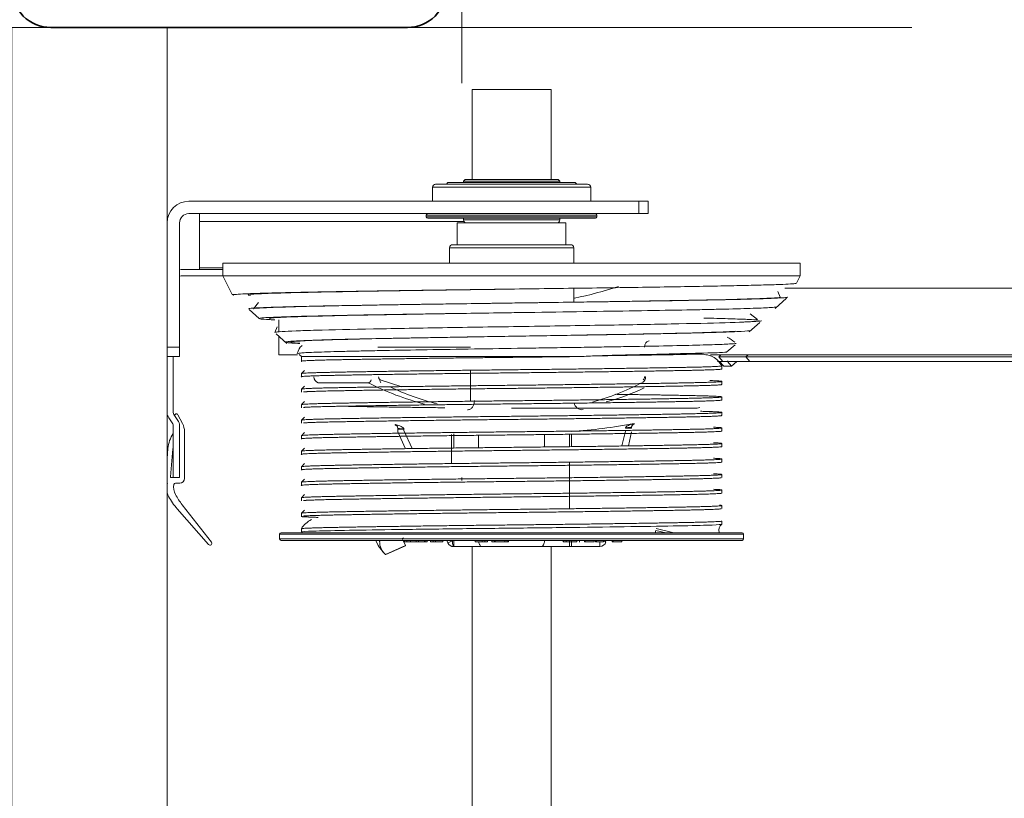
# Model space of a CAD drawing. Header units: millimetres. Extents: x 16720 to 74016, y 25810 to 81213.
# Tile 57 of 256: x 32332 to 32364, y 30683 to 30708. Entities that reach past the tile are written whole.
import ezdxf
from ezdxf import colors
from ezdxf.entities.mleader import LeaderData, LeaderLine
from ezdxf.math import Vec2, Vec3

# ---------------------------------------------------------------- set-up
doc = ezdxf.new("R2010")
doc.units = ezdxf.units.MM
doc.linetypes.add('DASHDOTX2', pattern=[50.8, 25.4, -12.7, 0, -12.7])
for name, color, linetype, lineweight in [('_OPISY', 110, 'Continuous', 9), ('_OŚ', 165, 'DASHDOTX2', 9), ('_STAL', 113, 'Continuous', 35), ('_STOLARKA', 150, 'Continuous', 18), ('_WYMIAR', 151, 'Continuous', 9), ('_WYPOSAŻENIE', 157, 'Continuous', 5)]:
    doc.layers.add(name, color=color, linetype=linetype, lineweight=lineweight)
doc.styles.add('ROMANS', font='romans.shx', dxfattribs={"width": 0.8, "height": 17})

# ---------------------------------------------------------------- blocks, each defined once
blk = doc.blocks.new('brama 3m')
at = {"layer": '_STOLARKA'}
blk.add_lwpolyline([(150, -5), (-150, -5), (-150, 0), (150, 0)], close=True, dxfattribs=at)
at = {"layer": '_WYPOSAŻENIE', "linetype": 'Continuous'}
for p, q in [((150, -5), (135, -5)), ((136.114, -5), (136.437, -5.028)), ((137.225, -5.183), (137.42, -5.051)), ((139.4, -5.4), (139.4, -5)), ((139.7, -5), (139.7, -5.4)), ((150, -29), (150, -5)), ((133.339, -6.333), (134.487, -5.328)), ((135.32, -5.411), (135.32, -5.266)), ((135.5, -5.129), (135.5, -5.2)), ((135.5, -5.2), (137.169, -5.2)), ((135.5, -5.4), (135.5, -5.2)), ((136.421, -5.186), (135.522, -5.11)), ((137.523, -5.344), (137.234, -5.496)), ((137.532, -5.217), (137.337, -5.349)), ((139.4, -5.2), (137.588, -5.2)), ((134.619, -5.488), (133.416, -6.425)), ((136.974, -5.56), (135.469, -5.56)), ((137.169, -5.4), (135.5, -5.4)), ((139.7, -5.4), (139.4, -5.4)), ((139.7, -5.4), (143.7, -5.4)), ((142, -6.8), (142, -5.5)), ((142.2, -5.5), (142.2, -6.8)), ((144, -20.2), (144, -5.7)), ((144.4, -20.2), (144.4, -5.7)), ((142.25, -6.044), (143.75, -6.044)), ((142.25, -6.044), (142.25, -6.8)), ((143.75, -6.044), (143.75, -14.563)), ((141.4, -7.1), (142, -6.8)), ((142, -6.8), (142, -25.4)), ((142, -6.8), (142.4, -6.8)), ((142.4, -6.8), (142.4, -25.4)), ((141.369, -7.134), (141.4, -7.1)), ((141.4, -7.233), (141.4, -7.1)), ((140.618, -7.968), (140.912, -7.642)), ((140.934, -7.784), (141.132, -7.948)), ((139.82, -8.855), (140.129, -8.511)), ((140.174, -8.469), (140.354, -8.545)), ((133.47, -23.525), (133.47, -8.675)), ((133.52, -8.625), (133.52, -23.575)), ((133.52, -8.625), (133.67, -8.625)), ((133.67, -23.575), (133.67, -8.625)), ((133.72, -8.675), (133.72, -23.525)), ((139.45, -8.6), (140.049, -8.6)), ((139.45, -8.6), (139.45, -9.204)), ((140.18, -8.6), (140.574, -8.6)), ((133.743, -9.325), (133.845, -9.325)), ((134.245, -9.325), (134.345, -9.325)), ((134.346, -9.326), (134.446, -9.426)), ((134.745, -9.325), (134.845, -9.325)), ((134.846, -9.326), (134.946, -9.426)), ((135.245, -9.325), (135.345, -9.325)), ((135.346, -9.326), (135.446, -9.426)), ((135.745, -9.325), (135.845, -9.325)), ((135.846, -9.326), (135.946, -9.426)), ((136.245, -9.325), (136.345, -9.325)), ((136.346, -9.326), (136.446, -9.426)), ((136.745, -9.325), (136.845, -9.325)), ((136.846, -9.326), (136.946, -9.426)), ((137.245, -9.325), (137.345, -9.325)), ((137.346, -9.326), (137.446, -9.426)), ((137.745, -9.325), (137.845, -9.325)), ((137.846, -9.326), (137.946, -9.426)), ((138.245, -9.325), (138.345, -9.325)), ((138.346, -9.326), (138.446, -9.426)), ((138.745, -9.325), (138.845, -9.325)), ((138.846, -9.326), (138.946, -9.426)), ((139.245, -9.325), (139.397, -9.325)), ((139.397, -9.325), (139.462, -9.252)), ((139.397, -9.325), (139.397, -18.371)), ((138.552, -11.483), (138.552, -9.865)), ((133.47, -11.728), (133.303, -11.804)), ((133.299, -12.683), (133.012, -12.048)), ((133.306, -12.68), (133.018, -12.04)), ((133.444, -11.848), (133.47, -11.906)), ((138.425, -12.566), (138.646, -11.861)), ((139.7, -11.785), (139.7, -11.815)), ((139.7, -11.815), (139.7, -14.772)), ((137.203, -12.35), (137.181, -12.35)), ((133.306, -12.68), (133.299, -12.683)), ((133.306, -12.68), (133.47, -12.606)), ((133.42, -12.652), (133.47, -12.652)), ((133.42, -12.652), (133.42, -12.727)), ((133.463, -12.652), (133.447, -12.616)), ((133.502, -12.592), (133.536, -12.576)), ((133.552, -12.612), (133.536, -12.576)), ((136.97, -12.432), (136.427, -12.677)), ((136.43, -12.895), (137.013, -12.632)), ((137.054, -12.432), (136.97, -12.432)), ((137.013, -12.632), (137.054, -12.632)), ((137.093, -12.432), (137.054, -12.432)), ((137.054, -12.632), (137.054, -12.432)), ((137.054, -12.632), (137.067, -12.628)), ((133.42, -12.727), (133.47, -12.727)), ((133.42, -12.727), (133.42, -12.843)), ((133.42, -12.843), (133.47, -12.843)), ((133.42, -12.843), (133.42, -13.021)), ((133.42, -13.021), (133.47, -13.021)), ((133.42, -13.021), (133.42, -13.095)), ((133.42, -13.095), (133.47, -13.095)), ((133.42, -13.095), (133.42, -13.379)), ((133.437, -13.318), (133.47, -13.285)), ((133.42, -13.379), (133.47, -13.379)), ((133.42, -13.573), (133.42, -13.485)), ((133.42, -13.485), (133.47, -13.485)), ((133.42, -13.65), (133.42, -13.573)), ((133.42, -13.573), (133.47, -13.573)), ((143.85, -13.4), (143.85, -18.8)), ((143.9, -13.35), (143.9, -18.85)), ((143.9, -13.35), (143.95, -13.35)), ((143.95, -13.35), (143.95, -18.85)), ((144.4, -13.55), (144.85, -13.55)), ((144.85, -13.55), (144.85, -18.65)), ((133.42, -13.881), (133.42, -13.65)), ((133.42, -13.65), (133.47, -13.65)), ((133.42, -13.881), (133.47, -13.881)), ((144.95, -13.65), (144.95, -18.55)), ((133.27, -15.125), (133.27, -14.236)), ((133.27, -14.236), (133.47, -14.236)), ((133.47, -14.01), (133.388, -14.047)), ((133.455, -14.196), (133.388, -14.047)), ((136.881, -14.167), (135.947, -14.167)), ((136.448, -14.236), (136.903, -14.236)), ((142.4, -14.1), (142.9, -14.1)), ((142.9, -14.1), (142.9, -18.1)), ((143, -18), (143, -14.2)), ((144.95, -14), (145, -14.05)), ((145, -14.05), (145, -18.15)), ((143, -14.35), (143.7, -14.35)), ((143.7, -14.35), (143.7, -17.85)), ((143.8, -14.55), (143.8, -17.65)), ((143.8, -14.55), (143.85, -14.55)), ((145, -14.55), (145.05, -14.55)), ((145.05, -14.55), (145.05, -17.65)), ((145.05, -14.55), (145.1, -14.6)), ((124.005, -14.83), (133.27, -14.83)), ((138.954, -14.772), (137.983, -14.772)), ((145.1, -14.6), (145.1, -17.6)), ((145.1, -14.83), (148, -14.83)), ((148, -17.37), (148, -14.83)), ((133.27, -15.125), (133.27, -17.075)), ((133.42, -15.15), (133.42, -14.925)), ((133.42, -14.925), (133.47, -14.925)), ((133.42, -15.232), (133.42, -15.15)), ((133.42, -15.15), (133.47, -15.15)), ((136.871, -15.038), (136.457, -15.038)), ((133.42, -15.327), (133.42, -15.232)), ((133.42, -15.232), (133.47, -15.232)), ((133.42, -15.327), (133.47, -15.327)), ((133.42, -15.55), (133.42, -15.467)), ((133.42, -15.467), (133.47, -15.467)), ((133.47, -15.303), (133.461, -15.306)), ((133.461, -15.306), (133.47, -15.308)), ((133.42, -15.565), (133.42, -15.55)), ((133.42, -15.55), (133.47, -15.55)), ((133.42, -15.878), (133.42, -15.565)), ((133.42, -15.565), (133.47, -15.565)), ((133.42, -15.961), (133.42, -15.878)), ((133.42, -15.878), (133.47, -15.878)), ((133.42, -15.998), (133.42, -15.961)), ((133.42, -15.961), (133.47, -15.961)), ((133.42, -15.998), (133.47, -15.998)), ((137.737, -22.075), (137.737, -16.1)), ((141.12, -16.098), (141.12, -16.099)), ((133.27, -17.964), (133.27, -17.075)), ((133.27, -17.37), (124.005, -17.37)), ((136.483, -17.162), (136.871, -17.162)), ((148, -17.37), (145.1, -17.37)), ((133.42, -17.775), (133.42, -17.756)), ((133.42, -17.756), (133.47, -17.756)), ((143.85, -17.65), (143.8, -17.65)), ((145.05, -17.65), (145, -17.65)), ((145.1, -17.6), (145.05, -17.65)), ((133.27, -17.964), (133.27, -18.033)), ((133.42, -17.964), (133.27, -17.964)), ((133.27, -18.033), (133.27, -18.941)), ((133.42, -18.033), (133.27, -18.033)), ((133.42, -17.858), (133.42, -17.775)), ((133.42, -17.775), (133.47, -17.775)), ((133.42, -17.967), (133.42, -17.858)), ((133.42, -17.858), (133.47, -17.858)), ((133.42, -18.029), (133.42, -17.967)), ((133.42, -17.967), (133.47, -17.967)), ((133.42, -18.198), (133.42, -18.029)), ((133.42, -18.029), (133.47, -18.029)), ((135.992, -17.964), (134.492, -17.964)), ((136.903, -17.964), (136.492, -17.964)), ((136.493, -18.033), (136.881, -18.033)), ((143.7, -17.85), (143, -17.85)), ((133.414, -18.285), (133.47, -18.285)), ((133.42, -18.198), (133.47, -18.198)), ((141.596, -18.1), (141.148, -18.1)), ((142.9, -18.1), (142.4, -18.1)), ((145, -18.15), (144.95, -18.2)), ((133.42, -18.47), (133.42, -18.444)), ((133.42, -18.444), (133.47, -18.444)), ((133.42, -18.764), (133.42, -18.47)), ((133.42, -18.47), (133.47, -18.47)), ((144.85, -18.65), (144.4, -18.65)), ((133.42, -18.941), (133.27, -18.941)), ((133.42, -18.764), (133.47, -18.764)), ((133.42, -18.84), (133.42, -18.808)), ((133.42, -18.808), (133.47, -18.808)), ((133.42, -19.058), (133.42, -18.84)), ((133.42, -18.84), (133.47, -18.84)), ((143.95, -18.85), (143.9, -18.85)), ((133.414, -19.128), (133.47, -19.128)), ((133.42, -19.058), (133.47, -19.058)), ((133.42, -19.376), (133.42, -19.341)), ((133.42, -19.341), (133.47, -19.341)), ((133.426, -19.128), (133.443, -19.058)), ((133.42, -19.653), (133.42, -19.376)), ((133.42, -19.376), (133.47, -19.376)), ((133.42, -19.653), (133.47, -19.653)), ((136.993, -19.767), (136.515, -19.655)), ((136.518, -19.862), (136.97, -19.967)), ((137.102, -19.772), (137.087, -19.767)), ((137.087, -19.967), (137.087, -19.767)), ((137.087, -19.967), (137.13, -19.967)), ((137.239, -20.049), (137.218, -20.049)), ((144, -20.5), (144, -20.2)), ((144, -20.2), (144.4, -20.2)), ((144.4, -20.2), (144.4, -20.5)), ((138.74, -20.385), (138.74, -20.415)), ((144.4, -20.5), (144, -20.5)), ((133.794, -20.748), (133.72, -20.73)), ((133.794, -20.748), (133.72, -21.065)), ((133.72, -21.325), (133.852, -20.761)), ((133.463, -21.389), (133.47, -21.359)), ((133.464, -21.391), (133.47, -21.363)), ((139.45, -22.506), (139.45, -62.445)), ((139.088, -22.935), (139.236, -22.801)), ((139.236, -22.732), (139.236, -22.907)), ((139.384, -22.772), (139.236, -22.907)), ((139.236, -22.907), (139.384, -22.773)), ((139.45, -22.844), (139.384, -22.772)), ((139.384, -22.773), (139.45, -22.845)), ((139.384, -22.773), (139.384, -23.646)), ((134.095, -22.875), (133.993, -22.875)), ((134.595, -22.875), (134.495, -22.875)), ((135.095, -22.875), (134.995, -22.875)), ((135.595, -22.875), (135.495, -22.875)), ((136.095, -22.875), (135.995, -22.875)), ((136.595, -22.875), (136.495, -22.875)), ((137.095, -22.875), (136.995, -22.875)), ((137.595, -22.875), (137.495, -22.875)), ((138.095, -22.875), (137.995, -22.875)), ((138.595, -22.875), (138.495, -22.875)), ((139.095, -22.875), (138.995, -22.875)), ((139.088, -23.189), (139.088, -22.935)), ((139.088, -23.189), (139.236, -23.055)), ((139.236, -22.907), (139.236, -22.907)), ((139.236, -22.907), (139.236, -22.907)), ((139.236, -22.907), (139.236, -22.907)), ((139.236, -22.907), (139.236, -22.965)), ((139.236, -23.055), (139.236, -22.965)), ((139.236, -23.055), (139.261, -23.082)), ((139.236, -23.104), (139.236, -23.78)), ((139.777, -23.298), (139.544, -23.039)), ((139.236, -23.352), (139.088, -23.189)), ((133.67, -23.575), (133.52, -23.575)), ((139.384, -23.646), (139.236, -23.78)), ((139.236, -23.78), (139.236, -62.483)), ((139.384, -23.646), (139.384, -62.482)), ((139.45, -23.718), (139.384, -23.646)), ((140.494, -24.093), (140.189, -23.755)), ((140.771, -23.785), (140.59, -24.026)), ((141.272, -24.958), (140.944, -24.593)), ((141.49, -24.676), (141.314, -24.758)), ((141.6, -24.908), (141.6, -62.445)), ((142, -25.4), (141.758, -25.279)), ((142.4, -25.4), (142, -25.4))]:
    blk.add_line(p, q, dxfattribs=at)
for centre, radius, start, end in [((135.985, -7.038), 2.274, 118.7598, 131.2227), ((135.165, -5.543), 0.568, 106.8454, 118.7598), ((135.149, -5.266), 0.291, 63.9796, 66.049), ((135.298, -4.96), 0.05, 243.9796, 305.9045), ((136.354, -6.001), 0.977, 55.0688, 85.1149), ((137.588, -5.3), 0.3, 90, 124), ((143.7, -5.7), 0.7, 0, 90), ((136.047, -7.321), 2.324, 118.059, 127.9195), ((135.197, -5.727), 0.517, 80.9954, 118.059), ((135.27, -5.266), 0.05, 0, 80.9954), ((135.52, -5.129), 0.02, 85.1149, 180), ((136.351, -6.007), 0.824, 78.4964, 85.1149), ((137.169, -5.1), 0.1, 270, 304), ((137.169, -5.1), 0.3, 270, 304), ((137.449, -5.348), 0.12, 43.2239, 65.0914), ((137.5, -5.3), 0.05, 297.6389, 43.2239), ((137.588, -5.3), 0.1, 90, 124), ((135.469, -5.411), 0.149, 180, 270), ((136.974, -5), 0.56, 270, 297.6389), ((141.7, -5.5), 0.3, 0, 19.4712), ((141.7, -5.5), 0.5, 0, 11.537), ((143.7, -5.7), 0.3, 0, 90), ((133.379, -6.378), 0.06, 131.2227, 307.9195), ((133.52, -8.675), 0.05, 90, 180), ((133.67, -8.675), 0.05, 0, 90), ((133.464, -9.971), 0.75, 25.4646, 59.3202), ((138.74, -9.932), 0.2, 90, 160.1302), ((146.057, -15.354), 8.445, 152.7179, 165.9106), ((134.265, -13.272), 1.755, 123.2176, 133.1641), ((138.733, -11.919), 0.104, 86.2402, 146.6049), ((137.083, -12.332), 0.1, 270, 350.0821), ((137.09, -12.315), 0.118, 271.3574, 342.5846), ((146.056, -15.78), 8.444, 154.811, 165.7629), ((143.9, -13.4), 0.05, 90, 180), ((143.95, -13.4), 0.05, 0, 90), ((144.85, -13.65), 0.1, 0, 90), ((133.47, -14.229), 0.2, 114.2599, 180), ((142.9, -14.2), 0.1, 0, 90), ((143.8, -14.65), 0.1, 90, 180), ((143.8, -17.55), 0.1, 180, 270), ((153.766, -16.906), 16.823, 183.8189, 190.767), ((142.9, -18), 0.1, 270, 0), ((137.957, -18.38), 0.274, 100.6976, 185.8628), ((145.997, -16.438), 8.383, 195.6799, 207.3573), ((144.85, -18.55), 0.1, 270, 0), ((133.47, -18.941), 0.2, 180, 256.8048), ((143.9, -18.8), 0.05, 180, 270), ((143.95, -18.8), 0.05, 270, 0), ((145.998, -16.865), 8.384, 195.8142, 204.7288), ((137.119, -20.067), 0.1, 10.7237, 90), ((137.127, -20.086), 0.118, 18.2002, 88.6424), ((138.73, -20.215), 0.199, 209.5536, 272.9017), ((138.733, -20.281), 0.104, 213.3797, 273.7752), ((137.451, -22.167), 0.3, 360, 18.0364), ((133.797, -23.024), 0.246, 36.8491, 107.9189), ((138.083, -21.969), 2.218, 323.416, 331.0391), ((133.52, -23.525), 0.05, 180, 270), ((133.67, -23.525), 0.05, 270, 0)]:
    blk.add_arc(centre, radius, start, end, dxfattribs=at)
at = {"layer": '_WYPOSAŻENIE', "linetype": 'Continuous', "extrusion": (0, 0, -1)}
for centre, major_axis, ratio, start_param, end_param in [((142.25, -6.046), (-0.25, 0), 0.008727, 1.369438, 1.570796), ((143.75, -6.046), (-0.25, 0), 0.008727, 1.570796, 3.141593), ((138.646, -11.508), (0.0891, -0.0455), 0.665101, 1.243477, 2.830716), ((133.903, -13.435), (0.694, -1.541), 0.549933, 2.887369, 3.395817), ((138.646, -11.932), (0.0891, -0.0455), 0.665101, 3.139084, 4.38507), ((137.093, -12.632), (0, -0.2), 0.127938, 1.591214, 3.141593), ((133.47, -14.229), (-0.2, 0), 0.165662, 0, 1.496275), ((137.13, -19.767), (0, -0.2), 0.139055, 0, 1.54686), ((133.922, -19.819), (0.386, 1.645), 0.206257, 3.36854, 3.395817)]:
    blk.add_ellipse(centre, major_axis=major_axis, ratio=ratio, start_param=start_param, end_param=end_param, dxfattribs=at)
at = {"layer": '_WYPOSAŻENIE', "linetype": 'Continuous'}
for points in [[(141.379, -7.123), (141.386, -7.115), (141.393, -7.152), (141.4, -7.233)], [(141.658, -19.547), (141.499, -19.079), (141.373, -18.605), (141.28, -18.125)]]:
    blk.add_open_spline(points, degree=3, dxfattribs=at)
for points, knots in [([(141.4, -7.233), (141.406, -7.304), (141.411, -7.404), (141.423, -7.662), (141.429, -7.818), (141.44, -8.183), (141.445, -8.392), (141.457, -8.864), (141.463, -9.126), (141.474, -9.694), (141.48, -10.002), (141.491, -10.653), (141.497, -11), (141.514, -12.078), (141.525, -12.848), (141.548, -14.489), (141.559, -15.34), (141.576, -16.617), (141.582, -17.044), (141.593, -17.88), (141.599, -18.292), (141.61, -19.102), (141.615, -19.502), (141.627, -20.279), (141.632, -20.655), (141.649, -21.737), (141.66, -22.38), (141.677, -23.228), (141.683, -23.491), (141.694, -23.965), (141.7, -24.178), (141.711, -24.549), (141.717, -24.708), (141.728, -24.969), (141.733, -25.07), (141.745, -25.215), (141.75, -25.259), (141.757, -25.277), (141.758, -25.279), (141.759, -25.28)], [0, 0, 0, 0, 0.03125, 0.03125, 0.0625, 0.0625, 0.09375, 0.09375, 0.125, 0.125, 0.15625, 0.15625, 0.1875, 0.1875, 0.25, 0.25, 0.3125, 0.3125, 0.34375, 0.34375, 0.375, 0.375, 0.40625, 0.40625, 0.4375, 0.4375, 0.5, 0.5, 0.53125, 0.53125, 0.5625, 0.5625, 0.59375, 0.59375, 0.625, 0.625, 0.65625, 0.65625, 0.662668, 0.662668, 0.662668, 0.662668]), ([(141.365, -7.686), (141.37, -7.642), (141.374, -7.617), (141.391, -7.602), (141.403, -7.715), (141.427, -8.18), (141.439, -8.533), (141.462, -9.448), (141.474, -10.01), (141.498, -11.299), (141.51, -12.026), (141.534, -13.58), (141.545, -14.409), (141.561, -15.535), (141.565, -15.818), (141.569, -16.103)], [0.74699757, 0.74699757, 0.74699757, 0.74699757, 0.7533311, 0.7533311, 0.7690255, 0.7690255, 0.78471989, 0.78471989, 0.80041429, 0.80041429, 0.81610869, 0.81610869, 0.83180309, 0.83180309, 0.837051, 0.837051, 0.837051, 0.837051]), ([(141.31, -25), (141.304, -24.993), (141.298, -24.953), (141.286, -24.808), (141.28, -24.703), (141.271, -24.498), (141.268, -24.422), (141.262, -24.253), (141.259, -24.16), (141.25, -23.861), (141.243, -23.633), (141.231, -23.124), (141.225, -22.841), (141.207, -21.911), (141.195, -21.21), (141.179, -20.233), (141.176, -20.032), (141.17, -19.628), (141.167, -19.423), (141.158, -18.8), (141.152, -18.375), (141.14, -17.505), (141.133, -17.058), (141.121, -16.174), (141.115, -15.733), (141.103, -14.853), (141.096, -14.41), (141.084, -13.553), (141.078, -13.137), (141.068, -12.531), (141.065, -12.332), (141.059, -11.94), (141.056, -11.747), (141.047, -11.185), (141.04, -10.832), (141.028, -10.172), (141.022, -9.863), (141.009, -9.293), (141.003, -9.038), (140.99, -8.588), (140.984, -8.393), (140.975, -8.145), (140.971, -8.07), (140.965, -7.938), (140.962, -7.881), (140.953, -7.734), (140.946, -7.67), (140.937, -7.624), (140.933, -7.618), (140.93, -7.622)], [0.0782234, 0.0782234, 0.0782234, 0.0782234, 0.09375, 0.09375, 0.109375, 0.109375, 0.1171875, 0.1171875, 0.125, 0.125, 0.140625, 0.140625, 0.15625, 0.15625, 0.1875, 0.1875, 0.1953125, 0.1953125, 0.203125, 0.203125, 0.21875, 0.21875, 0.234375, 0.234375, 0.25, 0.25, 0.265625, 0.265625, 0.28125, 0.28125, 0.2890625, 0.2890625, 0.296875, 0.296875, 0.3125, 0.3125, 0.328125, 0.328125, 0.34375, 0.34375, 0.359375, 0.359375, 0.3671875, 0.3671875, 0.375, 0.375, 0.390625, 0.390625, 0.398836, 0.398836, 0.398836, 0.398836]), ([(140.933, -7.783), (140.944, -7.789), (140.955, -7.9), (140.977, -8.339), (140.989, -8.683), (141.013, -9.58), (141.025, -10.131), (141.049, -11.395), (141.061, -12.106), (141.084, -13.63), (141.096, -14.442), (141.12, -16.096), (141.132, -16.939), (141.156, -18.581), (141.167, -19.382), (141.191, -20.871), (141.203, -21.559), (141.227, -22.765), (141.239, -23.281), (141.262, -24.097), (141.274, -24.395), (141.295, -24.704), (141.304, -24.767), (141.313, -24.758)], [0.5763296, 0.5763296, 0.5763296, 0.5763296, 0.6010093, 0.6010093, 0.6276087, 0.6276087, 0.654208, 0.654208, 0.6808074, 0.6808074, 0.7074068, 0.7074068, 0.7340062, 0.7340062, 0.7606056, 0.7606056, 0.787205, 0.787205, 0.8138043, 0.8138043, 0.8404037, 0.8404037, 0.860531, 0.860531, 0.860531, 0.860531]), ([(140.578, -8.468), (140.581, -8.413), (140.583, -8.363), (140.594, -8.143), (140.603, -8.034), (140.617, -7.967), (140.621, -7.961), (140.63, -7.982), (140.634, -8.01), (140.643, -8.098), (140.648, -8.159), (140.657, -8.311), (140.661, -8.402), (140.67, -8.616), (140.674, -8.738), (140.683, -9.013), (140.688, -9.166), (140.701, -9.665), (140.71, -10.055), (140.727, -10.914), (140.736, -11.387), (140.749, -12.16), (140.754, -12.425), (140.762, -12.97), (140.767, -13.25), (140.78, -14.104), (140.789, -14.697), (140.806, -15.882), (140.815, -16.478), (140.832, -17.678), (140.841, -18.27), (140.858, -19.415), (140.867, -19.969), (140.884, -20.998), (140.893, -21.476), (140.905, -22.14), (140.91, -22.351), (140.918, -22.746), (140.923, -22.931), (140.935, -23.448), (140.944, -23.743), (140.957, -24.094), (140.961, -24.196), (140.97, -24.371), (140.974, -24.444), (140.985, -24.596), (140.992, -24.647), (140.999, -24.655)], [0.4959329, 0.4959329, 0.4959329, 0.4959329, 0.5, 0.5, 0.515625, 0.515625, 0.5234375, 0.5234375, 0.53125, 0.53125, 0.5390625, 0.5390625, 0.546875, 0.546875, 0.5546875, 0.5546875, 0.5625, 0.5625, 0.578125, 0.578125, 0.59375, 0.59375, 0.6015625, 0.6015625, 0.609375, 0.609375, 0.625, 0.625, 0.640625, 0.640625, 0.65625, 0.65625, 0.671875, 0.671875, 0.6875, 0.6875, 0.6953125, 0.6953125, 0.703125, 0.703125, 0.71875, 0.71875, 0.7265625, 0.7265625, 0.734375, 0.734375, 0.7474252, 0.7474252, 0.7474252, 0.7474252]), ([(140.55, -24.156), (140.544, -24.149), (140.537, -24.108), (140.517, -23.878), (140.504, -23.582), (140.477, -22.712), (140.464, -22.161), (140.437, -20.825), (140.423, -20.077), (140.396, -18.423), (140.383, -17.561), (140.355, -15.773), (140.341, -14.894), (140.314, -13.175), (140.3, -12.38), (140.272, -10.929), (140.259, -10.312), (140.238, -9.554), (140.231, -9.337), (140.217, -8.971), (140.21, -8.822), (140.192, -8.534), (140.181, -8.452), (140.17, -8.466)], [0.7038284, 0.7038284, 0.7038284, 0.7038284, 0.71875, 0.71875, 0.75, 0.75, 0.78125, 0.78125, 0.8125, 0.8125, 0.84375, 0.84375, 0.875, 0.875, 0.90625, 0.90625, 0.9375, 0.9375, 0.953125, 0.953125, 0.96875, 0.96875, 0.9932151, 0.9932151, 0.9932151, 0.9932151]), ([(140.173, -8.467), (140.176, -8.469), (140.179, -8.478), (140.187, -8.523), (140.193, -8.577), (140.199, -8.655)], [0.00912114, 0.00912114, 0.00912114, 0.00912114, 0.01582291, 0.01582291, 0.02828516, 0.02828516, 0.02828516, 0.02828516]), ([(140.611, -8.324), (140.618, -8.288), (140.624, -8.288), (140.643, -8.389), (140.655, -8.567), (140.679, -9.137), (140.69, -9.528), (140.714, -10.493), (140.726, -11.066), (140.75, -12.345), (140.762, -13.052), (140.785, -14.538), (140.797, -15.317), (140.809, -16.1)], [0.4148477, 0.4148477, 0.4148477, 0.4148477, 0.42374874, 0.42374874, 0.43944314, 0.43944314, 0.45513754, 0.45513754, 0.47083194, 0.47083194, 0.48652633, 0.48652633, 0.50222073, 0.50222073, 0.50222073, 0.50222073]), ([(139.818, -9.275), (139.819, -9.253), (139.82, -9.231), (139.826, -9.112), (139.831, -9.032), (139.84, -8.918), (139.844, -8.878), (139.848, -8.852)], [0.07646346, 0.07646346, 0.07646346, 0.07646346, 0.078125, 0.078125, 0.0859375, 0.0859375, 0.09245129, 0.09245129, 0.09245129, 0.09245129]), ([(139.859, -8.811), (139.866, -8.803), (139.873, -8.834), (139.886, -8.95), (139.891, -9.017), (139.901, -9.184), (139.905, -9.285), (139.915, -9.52), (139.92, -9.654), (139.93, -9.956), (139.935, -10.125), (139.95, -10.667), (139.959, -11.082), (139.979, -12.021), (139.989, -12.529), (140.003, -13.341), (140.008, -13.622), (140.018, -14.194), (140.023, -14.483), (140.032, -15.068), (140.037, -15.363), (140.047, -15.96), (140.052, -16.263), (140.066, -17.163), (140.076, -17.751), (140.09, -18.615), (140.095, -18.901), (140.105, -19.452), (140.109, -19.719), (140.119, -20.236), (140.124, -20.487), (140.133, -20.97), (140.138, -21.202), (140.152, -21.853), (140.162, -22.236), (140.181, -22.895), (140.19, -23.161), (140.209, -23.563), (140.219, -23.7), (140.232, -23.792), (140.235, -23.807), (140.239, -23.811)], [0.0979999, 0.0979999, 0.0979999, 0.0979999, 0.109375, 0.109375, 0.1171875, 0.1171875, 0.125, 0.125, 0.1328125, 0.1328125, 0.140625, 0.140625, 0.15625, 0.15625, 0.171875, 0.171875, 0.1796875, 0.1796875, 0.1875, 0.1875, 0.1953125, 0.1953125, 0.203125, 0.203125, 0.21875, 0.21875, 0.2265625, 0.2265625, 0.234375, 0.234375, 0.2421875, 0.2421875, 0.25, 0.25, 0.265625, 0.265625, 0.28125, 0.28125, 0.296875, 0.296875, 0.3030916, 0.3030916, 0.3030916, 0.3030916]), ([(139.487, -9.193), (139.602, -9.231), (139.707, -9.274), (139.752, -9.347), (139.756, -9.352)], [0, 0, 0, 0, 0.1159046, 0.1253984, 0.1253984, 0.1253984, 0.1253984]), ([(139.826, -9.275), (139.833, -9.157), (139.84, -9.074), (139.859, -8.948), (139.871, -8.971), (139.895, -9.224), (139.907, -9.453), (139.93, -10.098), (139.942, -10.514), (139.966, -11.499), (139.978, -12.068), (140.002, -13.31), (140.014, -13.984), (140.037, -15.38), (140.049, -16.101), (140.073, -17.53), (140.085, -18.237), (140.109, -19.575), (140.12, -20.206), (140.144, -21.337), (140.156, -21.837), (140.18, -22.662), (140.192, -22.987), (140.205, -23.244), (140.207, -23.277), (140.209, -23.307)], [0.0691383, 0.0691383, 0.0691383, 0.0691383, 0.078472, 0.078472, 0.0941664, 0.0941664, 0.1098608, 0.1098608, 0.1255552, 0.1255552, 0.1412496, 0.1412496, 0.156944, 0.156944, 0.1726384, 0.1726384, 0.1883328, 0.1883328, 0.2040272, 0.2040272, 0.2197216, 0.2197216, 0.235416, 0.235416, 0.2379339, 0.2379339, 0.2379339, 0.2379339]), ([(133.743, -9.325), (133.744, -9.325), (133.744, -9.326), (133.754, -9.346), (133.762, -9.476), (133.778, -9.944), (133.785, -10.284), (133.801, -11.139), (133.809, -11.655), (133.826, -12.813), (133.835, -13.456), (133.852, -14.807), (133.86, -15.513), (133.875, -16.925), (133.883, -17.628), (133.9, -18.963), (133.909, -19.595), (133.927, -20.724), (133.935, -21.223), (133.951, -22.037), (133.959, -22.354), (133.975, -22.759), (133.983, -22.863), (133.992, -22.874)], [0.0572228, 0.0572228, 0.0572228, 0.0572228, 0.0625, 0.0625, 0.125, 0.125, 0.1875, 0.1875, 0.25, 0.25, 0.3125, 0.3125, 0.375, 0.375, 0.4375, 0.4375, 0.5, 0.5, 0.5625, 0.5625, 0.625, 0.625, 0.6824251, 0.6824251, 0.6824251, 0.6824251]), ([(139.82, -23.332), (139.816, -23.316), (139.813, -23.288), (139.805, -23.205), (139.802, -23.145), (139.794, -22.998), (139.79, -22.911), (139.782, -22.711), (139.778, -22.597), (139.77, -22.343), (139.766, -22.202), (139.754, -21.742), (139.746, -21.385), (139.73, -20.601), (139.723, -20.173), (139.711, -19.476), (139.707, -19.236), (139.699, -18.749), (139.695, -18.5), (139.687, -17.994), (139.683, -17.737), (139.675, -17.211), (139.671, -16.946), (139.659, -16.153), (139.651, -15.626), (139.635, -14.572), (139.626, -14.052), (139.61, -13.066), (139.602, -12.603), (139.59, -11.953), (139.586, -11.742), (139.578, -11.345), (139.574, -11.158), (139.566, -10.806), (139.561, -10.642), (139.553, -10.336), (139.549, -10.194), (139.537, -9.811), (139.529, -9.613), (139.517, -9.4), (139.512, -9.344), (139.504, -9.261), (139.5, -9.236), (139.494, -9.221), (139.492, -9.219), (139.49, -9.221)], [0.4553117, 0.4553117, 0.4553117, 0.4553117, 0.46875, 0.46875, 0.484375, 0.484375, 0.5, 0.5, 0.515625, 0.515625, 0.53125, 0.53125, 0.5625, 0.5625, 0.59375, 0.59375, 0.609375, 0.609375, 0.625, 0.625, 0.640625, 0.640625, 0.65625, 0.65625, 0.6875, 0.6875, 0.71875, 0.71875, 0.75, 0.75, 0.765625, 0.765625, 0.78125, 0.78125, 0.796875, 0.796875, 0.8125, 0.8125, 0.84375, 0.84375, 0.859375, 0.859375, 0.875, 0.875, 0.8824318, 0.8824318, 0.8824318, 0.8824318]), ([(137.067, -12.628), (137.074, -12.626), (137.08, -12.623), (137.091, -12.615), (137.096, -12.61), (137.11, -12.596), (137.117, -12.585), (137.139, -12.551), (137.15, -12.527), (137.179, -12.453), (137.193, -12.402), (137.203, -12.35)], [0, 0, 0, 0, 0.0625, 0.0625, 0.125, 0.125, 0.25, 0.25, 0.5, 0.5, 1, 1, 1, 1]), ([(137.684, -14.681), (137.682, -14.695), (137.682, -14.71), (137.687, -14.738), (137.692, -14.751), (137.705, -14.778), (137.714, -14.791), (137.735, -14.815), (137.747, -14.826), (137.775, -14.847), (137.79, -14.856), (137.824, -14.872), (137.842, -14.879), (137.899, -14.896), (137.941, -14.902), (137.983, -14.902)], [0, 0, 0, 0, 0.125, 0.125, 0.25, 0.25, 0.375, 0.375, 0.5, 0.5, 0.625, 0.625, 0.75, 0.75, 1, 1, 1, 1]), ([(133.419, -15.042), (133.41, -15.043), (133.401, -15.045), (133.381, -15.05), (133.369, -15.054), (133.347, -15.062), (133.337, -15.067), (133.309, -15.081), (133.294, -15.092), (133.28, -15.106), (133.276, -15.11), (133.271, -15.118), (133.27, -15.122), (133.27, -15.125)], [0.1613137, 0.1613137, 0.1613137, 0.1613137, 0.25, 0.25, 0.375, 0.375, 0.5, 0.5, 0.75, 0.75, 0.875, 0.875, 1, 1, 1, 1]), ([(133.27, -17.075), (133.27, -17.078), (133.271, -17.082), (133.276, -17.089), (133.28, -17.094), (133.289, -17.103), (133.295, -17.108), (133.31, -17.118), (133.318, -17.123), (133.346, -17.138), (133.368, -17.147), (133.405, -17.156), (133.418, -17.158), (133.444, -17.161), (133.457, -17.162), (133.47, -17.162)], [0, 0, 0, 0, 0.125, 0.125, 0.25, 0.25, 0.375, 0.375, 0.5, 0.5, 0.75, 0.75, 0.875, 0.875, 1, 1, 1, 1]), ([(139.545, -23.039), (139.538, -23.032), (139.531, -22.95), (139.515, -22.601), (139.506, -22.289), (139.487, -21.458), (139.475, -20.942), (139.454, -20.051), (139.446, -19.736), (139.432, -19.24), (139.427, -19.07), (139.415, -18.726), (139.41, -18.551), (139.397, -18.371)], [0.0541364, 0.0541364, 0.0541364, 0.0541364, 0.25, 0.25, 0.5, 0.5, 0.75, 0.75, 0.875, 0.875, 0.9375, 0.9375, 1, 1, 1, 1]), ([(139.42, -18.93), (139.43, -19.657), (139.446, -20.583), (139.457, -21.592), (139.491, -22.27), (139.397, -22.641), (139.221, -22.793), (139.096, -22.874)], [0, 0, 0, 0, 0.289602, 0.436155, 0.582487, 0.762269, 1, 1, 1, 1]), ([(137.239, -20.049), (137.229, -19.998), (137.214, -19.947), (137.184, -19.873), (137.173, -19.85), (137.152, -19.816), (137.144, -19.805), (137.13, -19.79), (137.125, -19.786), (137.114, -19.778), (137.108, -19.774), (137.102, -19.772)], [0, 0, 0, 0, 0.5, 0.5, 0.75, 0.75, 0.875, 0.875, 0.9375, 0.9375, 1, 1, 1, 1]), ([(139.9, -20.533), (139.9, -20.532), (139.9, -20.532), (139.9, -20.495), (139.878, -20.457), (139.805, -20.402), (139.753, -20.385), (139.7, -20.385)], [0.4975838, 0.4975838, 0.4975838, 0.4975838, 0.5, 0.5, 0.75, 0.75, 1, 1, 1, 1]), ([(140.636, -22.294), (140.634, -22.369), (140.632, -22.443), (140.627, -22.647), (140.624, -22.774), (140.617, -23.012), (140.614, -23.125), (140.604, -23.435), (140.597, -23.608), (140.585, -23.864), (140.58, -23.957), (140.574, -24.024)], [0.63643788, 0.63643788, 0.63643788, 0.63643788, 0.640625, 0.640625, 0.6484375, 0.6484375, 0.65625, 0.65625, 0.671875, 0.671875, 0.68499725, 0.68499725, 0.68499725, 0.68499725]), ([(140.507, -23.529), (140.517, -23.78), (140.528, -23.948), (140.542, -24.053), (140.546, -24.07), (140.55, -24.074)], [0.25824681, 0.25824681, 0.25824681, 0.25824681, 0.28181672, 0.28181672, 0.29038457, 0.29038457, 0.29038457, 0.29038457])]:
    blk.add_open_spline(points, degree=3, knots=knots, dxfattribs=at)
for points, weights in [([(133.846, -9.325), (133.868, -9.342), (133.887, -10.233)], [0.933032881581, 0.934175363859, 1]), ([(134.212, -9.872), (134.228, -9.325), (134.245, -9.325)], [0.673242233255, 0.646053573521, 0.646053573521]), ([(134.257, -9.398), (134.273, -9.586), (134.287, -10.233)], [0.64952899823, 0.658750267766, 0.692438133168]), ([(134.346, -9.325), (134.368, -9.342), (134.387, -10.233)], [0.933032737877, 0.934171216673, 1]), ([(134.757, -9.398), (134.773, -9.586), (134.787, -10.233)], [0.64952899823, 0.658750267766, 0.692438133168]), ([(134.846, -9.325), (134.868, -9.342), (134.887, -10.233)], [0.933032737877, 0.934171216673, 1]), ([(135.239, -9.345), (135.264, -9.182), (135.287, -10.233)], [0.6470295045, 0.639325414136, 0.692438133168]), ([(135.346, -9.325), (135.368, -9.342), (135.387, -10.233)], [0.933032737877, 0.934171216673, 1]), ([(135.739, -9.345), (135.764, -9.182), (135.787, -10.233)], [0.6470295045, 0.639325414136, 0.692438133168]), ([(135.846, -9.325), (135.868, -9.342), (135.887, -10.233)], [0.933032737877, 0.934171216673, 1]), ([(136.239, -9.345), (136.264, -9.182), (136.287, -10.233)], [0.6470295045, 0.639325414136, 0.692438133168]), ([(136.346, -9.325), (136.368, -9.342), (136.387, -10.233)], [0.933032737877, 0.934171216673, 1]), ([(136.739, -9.345), (136.764, -9.182), (136.787, -10.233)], [0.6470295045, 0.639325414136, 0.692438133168]), ([(136.846, -9.325), (136.868, -9.342), (136.887, -10.233)], [0.933032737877, 0.934171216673, 1]), ([(137.257, -9.398), (137.273, -9.586), (137.287, -10.233)], [0.64952899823, 0.658750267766, 0.692438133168]), ([(137.346, -9.325), (137.368, -9.342), (137.387, -10.233)], [0.933032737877, 0.934171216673, 1]), ([(137.757, -9.398), (137.773, -9.586), (137.787, -10.233)], [0.64952899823, 0.658750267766, 0.692438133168]), ([(137.846, -9.325), (137.868, -9.342), (137.887, -10.233)], [0.933032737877, 0.934171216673, 1]), ([(138.257, -9.398), (138.273, -9.586), (138.287, -10.233)], [0.64952899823, 0.658750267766, 0.692438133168]), ([(138.346, -9.325), (138.368, -9.342), (138.387, -10.233)], [0.933032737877, 0.934171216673, 1]), ([(138.739, -9.345), (138.764, -9.182), (138.787, -10.233)], [0.6470295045, 0.639325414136, 0.692438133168]), ([(138.846, -9.325), (138.868, -9.342), (138.887, -10.233)], [0.933032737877, 0.934171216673, 1]), ([(139.239, -9.345), (139.264, -9.182), (139.287, -10.233)], [0.6470295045, 0.639325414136, 0.692438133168]), ([(133.887, -10.233), (133.928, -12.188), (133.97, -16.1)], [1, 0.866025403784, 1]), ([(134.287, -10.233), (134.328, -12.188), (134.37, -16.1)], [0.692438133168, 0.599669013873, 0.692438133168]), ([(134.387, -10.233), (134.428, -12.188), (134.47, -16.1)], [1, 0.866025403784, 1]), ([(134.787, -10.233), (134.828, -12.188), (134.87, -16.1)], [0.692438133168, 0.599669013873, 0.692438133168]), ([(134.887, -10.233), (134.928, -12.188), (134.97, -16.1)], [1, 0.866025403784, 1]), ([(135.287, -10.233), (135.328, -12.188), (135.37, -16.1)], [0.692438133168, 0.599669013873, 0.692438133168]), ([(135.387, -10.233), (135.428, -12.188), (135.47, -16.1)], [1, 0.866025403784, 1]), ([(135.787, -10.233), (135.828, -12.188), (135.87, -16.1)], [0.692438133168, 0.599669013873, 0.692438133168]), ([(135.887, -10.233), (135.928, -12.188), (135.97, -16.1)], [1, 0.866025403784, 1]), ([(136.287, -10.233), (136.328, -12.188), (136.37, -16.1)], [0.692438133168, 0.599669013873, 0.692438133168]), ([(136.387, -10.233), (136.428, -12.188), (136.47, -16.1)], [1, 0.866025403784, 1]), ([(136.787, -10.233), (136.828, -12.188), (136.87, -16.1)], [0.692438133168, 0.599669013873, 0.692438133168]), ([(136.887, -10.233), (136.928, -12.188), (136.97, -16.1)], [1, 0.866025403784, 1]), ([(137.287, -10.233), (137.328, -12.188), (137.37, -16.1)], [0.692438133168, 0.599669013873, 0.692438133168]), ([(137.387, -10.233), (137.428, -12.188), (137.47, -16.1)], [1, 0.866025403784, 1]), ([(137.787, -10.233), (137.828, -12.188), (137.87, -16.1)], [0.692438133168, 0.599669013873, 0.692438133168]), ([(137.887, -10.233), (137.928, -12.188), (137.97, -16.1)], [1, 0.866025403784, 1]), ([(138.287, -10.233), (138.328, -12.188), (138.37, -16.1)], [0.692438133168, 0.599669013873, 0.692438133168]), ([(138.387, -10.233), (138.428, -12.188), (138.47, -16.1)], [1, 0.866025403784, 1]), ([(138.787, -10.233), (138.828, -12.188), (138.87, -16.1)], [0.692438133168, 0.599669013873, 0.692438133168]), ([(138.887, -10.233), (138.928, -12.188), (138.97, -16.1)], [1, 0.866025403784, 1]), ([(139.287, -10.233), (139.328, -12.188), (139.37, -16.1)], [0.692438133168, 0.599669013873, 0.692438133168]), ([(137.745, -13.95), (137.771, -11.905), (137.795, -10.631)], [0.942472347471, 0.913194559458, 0.974532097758]), ([(133.97, -16.1), (134.012, -20.012), (134.053, -21.967)], [1, 0.866025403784, 1]), ([(134.37, -16.1), (134.412, -20.012), (134.453, -21.967)], [0.692438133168, 0.599669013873, 0.692438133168]), ([(134.47, -16.1), (134.512, -20.012), (134.553, -21.967)], [1, 0.866025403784, 1]), ([(134.87, -16.1), (134.912, -20.012), (134.953, -21.967)], [0.692438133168, 0.599669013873, 0.692438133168]), ([(134.97, -16.1), (135.012, -20.012), (135.053, -21.967)], [1, 0.866025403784, 1]), ([(135.37, -16.1), (135.412, -20.012), (135.453, -21.967)], [0.692438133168, 0.599669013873, 0.692438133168]), ([(135.47, -16.1), (135.512, -20.012), (135.553, -21.967)], [1, 0.866025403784, 1]), ([(135.87, -16.1), (135.912, -20.012), (135.953, -21.967)], [0.692438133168, 0.599669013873, 0.692438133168]), ([(135.97, -16.1), (136.012, -20.012), (136.053, -21.967)], [1, 0.866025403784, 1]), ([(136.37, -16.1), (136.412, -20.012), (136.453, -21.967)], [0.692438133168, 0.599669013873, 0.692438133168]), ([(136.47, -16.1), (136.512, -20.012), (136.553, -21.967)], [1, 0.866025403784, 1]), ([(136.87, -16.1), (136.912, -20.012), (136.953, -21.967)], [0.692438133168, 0.599669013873, 0.692438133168]), ([(136.97, -16.1), (137.012, -20.012), (137.053, -21.967)], [1, 0.866025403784, 1]), ([(137.37, -16.1), (137.412, -20.012), (137.453, -21.967)], [0.692438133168, 0.599669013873, 0.692438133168]), ([(137.47, -16.1), (137.512, -20.012), (137.553, -21.967)], [1, 0.866025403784, 1]), ([(137.87, -16.1), (137.912, -20.012), (137.953, -21.967)], [0.692438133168, 0.599669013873, 0.692438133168]), ([(137.97, -16.1), (138.012, -20.012), (138.053, -21.967)], [1, 0.866025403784, 1]), ([(138.37, -16.1), (138.412, -20.012), (138.453, -21.967)], [0.692438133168, 0.599669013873, 0.692438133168]), ([(138.47, -16.1), (138.512, -20.012), (138.553, -21.967)], [1, 0.866025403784, 1]), ([(138.87, -16.1), (138.912, -20.012), (138.953, -21.967)], [0.692438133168, 0.599669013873, 0.692438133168]), ([(138.97, -16.1), (139.012, -20.012), (139.053, -21.967)], [1, 0.866025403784, 1]), ([(139.37, -16.1), (139.382, -17.269), (139.397, -18.371)], [0.692438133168, 0.661831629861, 0.651420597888]), ([(138.137, -21.967), (138.156, -21.045), (138.179, -19.441)], [1, 0.932032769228, 0.933027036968]), ([(134.053, -21.967), (134.073, -22.875), (134.095, -22.875)], [1, 0.933012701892, 0.933012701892]), ([(134.453, -21.967), (134.47, -22.736), (134.489, -22.855)], [0.692438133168, 0.652763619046, 0.647024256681]), ([(134.553, -21.967), (134.578, -23.148), (134.607, -22.802)], [1, 0.914565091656, 0.938092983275]), ([(134.953, -21.967), (134.97, -22.736), (134.989, -22.855)], [0.692438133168, 0.652763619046, 0.647024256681]), ([(135.053, -21.967), (135.084, -23.412), (135.118, -22.606)], [1, 0.897433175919, 0.951910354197]), ([(135.453, -21.967), (135.47, -22.736), (135.489, -22.855)], [0.692438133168, 0.652763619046, 0.647024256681]), ([(135.553, -21.967), (135.584, -23.412), (135.618, -22.606)], [1, 0.897433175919, 0.951910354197]), ([(135.953, -21.967), (135.973, -22.875), (135.995, -22.875)], [0.692438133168, 0.646053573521, 0.646053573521]), ([(136.053, -21.967), (136.084, -23.412), (136.118, -22.606)], [1, 0.897433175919, 0.951910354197]), ([(136.453, -21.967), (136.473, -22.875), (136.495, -22.875)], [0.692438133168, 0.646053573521, 0.646053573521]), ([(136.553, -21.967), (136.584, -23.412), (136.618, -22.606)], [1, 0.897433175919, 0.951910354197]), ([(136.953, -21.967), (136.973, -22.875), (136.995, -22.875)], [0.692438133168, 0.646053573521, 0.646053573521]), ([(137.053, -21.967), (137.084, -23.412), (137.118, -22.606)], [1, 0.897433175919, 0.951910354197]), ([(137.453, -21.967), (137.473, -22.875), (137.495, -22.875)], [0.692438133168, 0.646053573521, 0.646053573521]), ([(137.553, -21.967), (137.592, -23.769), (137.632, -22.189)], [1, 0.875269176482, 0.982788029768]), ([(137.953, -21.967), (137.973, -22.875), (137.995, -22.875)], [0.692438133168, 0.646053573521, 0.646053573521]), ([(138.053, -21.967), (138.095, -23.923), (138.137, -21.967)], [1, 0.866025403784, 1]), ([(138.453, -21.967), (138.473, -22.875), (138.495, -22.875)], [0.692438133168, 0.646053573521, 0.646053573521]), ([(138.553, -21.967), (138.587, -23.529), (138.623, -22.486)], [1, 0.890031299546, 0.960591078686]), ([(138.953, -21.967), (138.973, -22.875), (138.995, -22.875)], [0.692438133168, 0.646053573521, 0.646053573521]), ([(139.053, -21.967), (139.073, -22.892), (139.096, -22.875)], [1, 0.93184885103, 0.933032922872])]:
    blk.add_rational_spline(points, weights, degree=2, dxfattribs=at)

msp = doc.modelspace()

# ---------------------------------------------------------------- linework, layer by layer
at = {"layer": '_OŚ'}
msp.add_line((32346.709, 29280.425), (32346.709, 33191.238), dxfattribs=at)
at = {"layer": '_STAL'}
msp.add_lwpolyline([(32333.459, 30721.425), (32344.959, 30721.425, -0.414214), (32346.209, 30720.175), (32346.209, 30708.675, -0.414214), (32344.959, 30707.425), (32333.459, 30707.425, -0.414214), (32332.209, 30708.675), (32332.209, 30720.175, -0.414214)], format="xyb", close=True, dxfattribs=at)

# ---------------------------------------------------------------- block references
at = {"layer": '_WYMIAR', "rotation": 90}
msp.add_blockref('brama 3m', (32332.209, 30557.425), dxfattribs=at)

# ---------------------------------------------------------------- leaders
at = {"layer": '_OPISY'}
ml = msp.add_multileader_mtext('Standard', dxfattribs=at)
ml.set_content('{\\Fsimplex|c238;słupek stalowy do mocowania \\Pbramy przemysłowej }', color=256, style='ROMANS')
ml.set_leader_properties()
ml.build(insert=Vec2(0, 0))
ml.multileader.update_dxf_attribs({"dogleg_length": 4, "arrow_head_size": 6})
ctx = ml.context
ctx.base_point, ctx.char_height, ctx.arrow_head_size, ctx.landing_gap_size, ctx.plane_origin, ctx.plane_x_axis, ctx.plane_y_axis = Vec3(32371.045, 30767.153), 14, 6, 3, Vec3(32845.293, 30415.9), Vec3(1, 0, 0), Vec3(0, 1, 0)
ctx.text_align_type = 2
notes = []
notes.append((ctx, [(1, (1, 1, 0), (32366.471, 30767.153), (1, 0, 0), 4.574, [(0, [(32339.209, 30714.425)], 0, [])])]))
ctx.mtext.insert, ctx.mtext.text_direction, ctx.mtext.flow_direction = Vec3(32374.045, 30776.486), Vec3(1, 0, 0), 5
for ctx, leaders in notes:
    for number, flags, end, landing, length, lines in leaders:
        leader = LeaderData()
        leader.index, (leader.has_last_leader_line, leader.has_dogleg_vector, leader.attachment_direction) = number, flags
        leader.last_leader_point, leader.dogleg_vector, leader.dogleg_length = Vec3(end), Vec3(landing), length
        for number, points, colour, breaks in lines:
            line = LeaderLine()
            line.index, line.vertices, line.color, line.breaks = number, Vec3.list(points), colors.encode_raw_color(colour), breaks
            leader.lines.append(line)
        ctx.leaders.append(leader)

doc.saveas('drawing.dxf')
